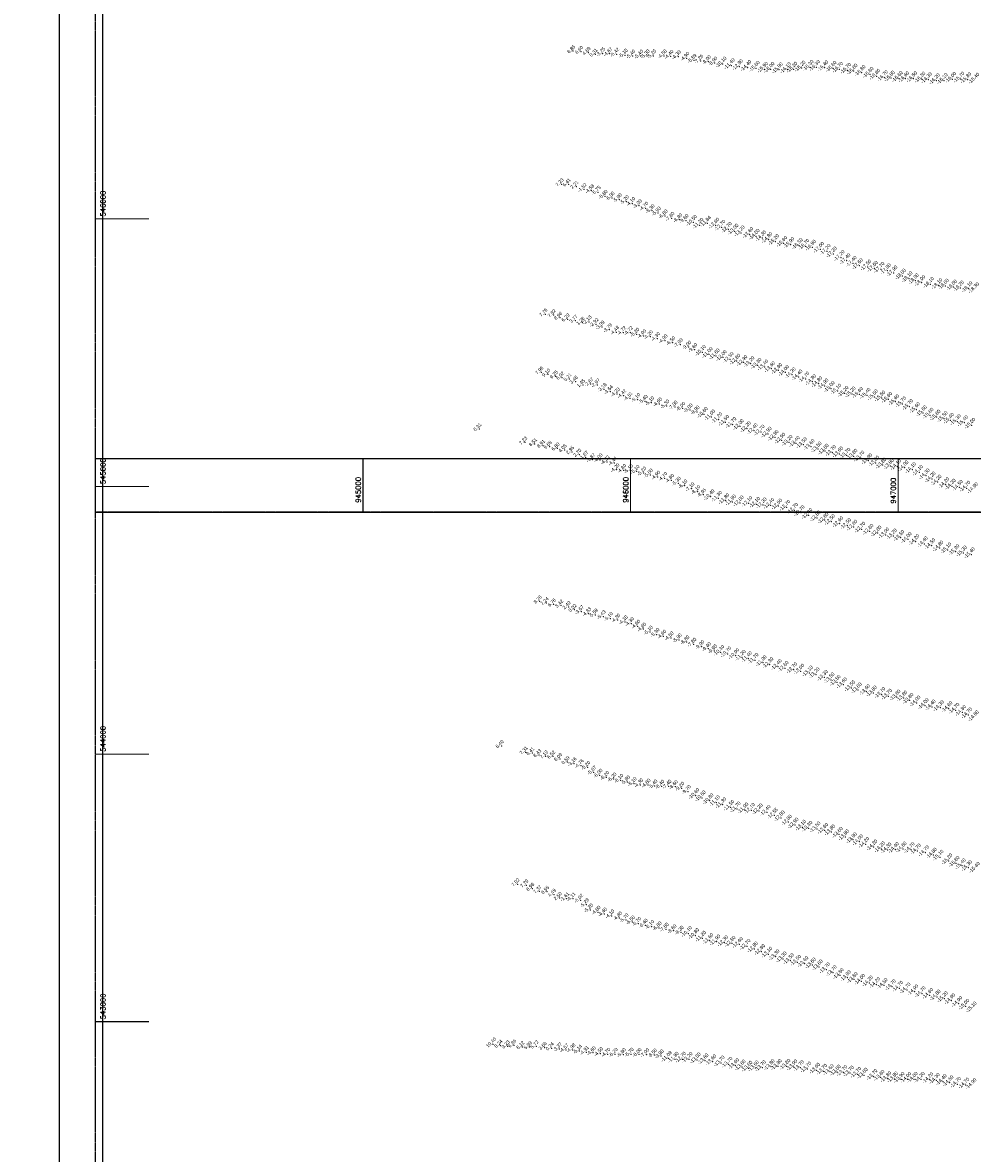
# Model space of a CAD drawing. Header units: feet. Extents: x 923032 to 950902, y 470215 to 606658.
# Tile 28 of 66: x 943727 to 947278, y 542508 to 546733. Entities that reach past the tile are written whole.
import ezdxf
from ezdxf.enums import TextEntityAlignment as Align

# ---------------------------------------------------------------- set-up
doc = ezdxf.new("R2010")
doc.units = ezdxf.units.FT
doc.header["$MEASUREMENT"] = 0
doc.header["$XCLIPFRAME"] = 0
doc.header["$PDSIZE"] = 100
doc.linetypes.add('DASHED', pattern=[0.75, 0.5, -0.25])
doc.linetypes.add('DASHED2', pattern=[0.375, 0.25, -0.125])
doc.layers.add('ALIGNSPACE-24x36', color=1, linetype='DASHED2', plot=False)
for name, color, linetype in [('ELEV8', 7, 'Continuous'), ('GRID-LABELS-X', 7, 'Continuous'), ('GRID-LABELS-Y', 7, 'Continuous'), ('GRID-TICKS-X', 7, 'Continuous'), ('GRID-TICKS-Y', 7, 'Continuous'), ('MATCHLINE', 7, 'DASHED'), ('POINTS8', 7, 'Continuous')]:
    doc.layers.add(name, color=color, linetype=linetype)
doc.layers.add('MrSID', color=251, linetype='Continuous', transparency=0.2)
doc.styles.add('MM-STANDARD', font='txt', dxfattribs={"height": 1})
doc.styles.get("Standard").update_dxf_attribs({"font": 'simplex.shx'})
picture_1 = doc.add_image_def('image3.sid', size_in_pixel=(6317, 6971))
picture_2 = doc.add_image_def('image5.sid', size_in_pixel=(6313, 6968))

msp = doc.modelspace()

# ---------------------------------------------------------------- linework, layer by layer
at = {"layer": 'ALIGNSPACE-24x36'}
for points in [[(944000, 549160.2), (950900.2, 549160.2), (950900.2, 544904.4), (944000, 544904.4)], [(944000, 545104.4), (950900.2, 545104.4), (950900.2, 540848.6), (944000, 540848.6)]]:
    msp.add_lwpolyline(points, close=True, dxfattribs=at)
at = {"layer": 'GRID-TICKS-X', "const_width": 4, "flags": 128}
for points in [[(945000, 545104.4), (945000, 544904.4)], [(946000, 545104.4), (946000, 544904.4)], [(947000, 545104.4), (947000, 544904.4)]]:
    msp.add_lwpolyline(points, dxfattribs=at)
at = {"layer": 'GRID-TICKS-Y', "const_width": 4, "flags": 128}
for points in [[(944000, 546000), (944200, 546000)], [(944000, 545000), (944200, 545000)], [(944000, 544000), (944200, 544000)], [(944000, 543000), (944200, 543000)]]:
    msp.add_lwpolyline(points, dxfattribs=at)
at = {"layer": 'MATCHLINE'}
for p, q in [((944000, 545104.4), (950000, 545104.4)), ((944000, 544904.4), (950000, 544904.4))]:
    msp.add_line(p, q, dxfattribs=at)
at = {"layer": 'POINTS8', "color": 250, "linetype": 'Continuous', "lineweight": 0, "transparency": 33554687}
for p in [(945785.4, 546626.8, 6.8), (945814.8, 546624.4, 6.6), (945842.8, 546620.4, 4.7), (945868.6, 546614.3, 0.3), (945895.4, 546616.6, -3.2), (945922.2, 546616.7, -4.7), (945947.7, 546615.1, -5.4), (945979.6, 546611.5, -5.1), (946007.6, 546608.3, -5.4), (946037.3, 546608.1, -5.4), (946061.5, 546608.7, -5.3), (946085.5, 546608.8, -5.2), (946125.4, 546608.8, -4.5), (946150.1, 546606.9, -4.4), (946178.1, 546605.7, -4.3), (946209.8, 546599.5, -4.9), (946236.7, 546592.2, -5.6), (946261.9, 546589.6, -7.3), (946290.7, 546587.1, -8), (946314.5, 546582, -8.9), (946345, 546578.3, -10.1), (946376.2, 546572.4, -11.4), (946406.6, 546568.7, -12.9), (946438, 546565.3, -14.4), (946469.2, 546562.4, -15.6), (946640.1, 546563.2, -16.2), (946670.6, 546565.9, -16.3), (946694.6, 546565.7, -16.3), (946725.2, 546564.3, -16.4), (946756.3, 546562, -16.6), (946500.1, 546558.9, -15.9), (946524.4, 546558.2, -16), (946555.2, 546557.1, -15.9), (946585.8, 546557.2, -16.1), (946610, 546559.2, -16.2), (946780.4, 546559, -16.7), (946810.6, 546555.3, -16.7), (946834.6, 546552.2, -16.8), (946864.6, 546546.8, -16.8), (946894.9, 546539.8, -16.8), (946919.6, 546532.9, -16.8), (946948.8, 546527.4, -16.7), (946974.1, 546525.9, -16.8), (947003.8, 546524.4, -16.6), (947027.8, 546523.3, -16.6), (947057.7, 546523.4, -16.5), (947088.5, 546522.2, -16.3), (947112.7, 546520.2, -16.3), (947203.2, 546521.5, -16), (947234.1, 546522.2, -15.7), (947259.7, 546520.1, -15.8), (947142.6, 546516, -16.2), (947172, 546516.9, -16.1), (945742.2, 546129.5, 7.2), (945768.9, 546129, 6.4), (945797.7, 546120.4, 2.2), (945826.1, 546109.9, -1.5), (945853.8, 546104.8, -4.6), (945878.4, 546098.9, -5.8), (945904.1, 546084.2, -5.8), (945930.4, 546077.6, -6), (945957.9, 546071.2, -5.9), (945984.1, 546064, -5.2), (946007.3, 546057.2, -4.1), (946032.2, 546049.1, -3.9), (946056, 546039.6, -4.7), (946079.9, 546030.6, -5.3), (946103.2, 546021.6, -5.9), (946128.4, 546011, -6.8), (946154.1, 546001.8, -7.8), (946182.8, 545996.8, -8.8), (946206.8, 545993.7, -9.6), (946234.6, 545986.9, -10.5), (946258.7, 545975.8, -11.2), (946287, 545983.1, -11.8), (946317.9, 545976.2, -12.6), (946340.8, 545968.2, -12.7), (946365.1, 545960.3, -12.7), (946389.8, 545953.9, -13), (946413.5, 545947.2, -13.2), (946445.2, 545941.3, -13.6), (946469, 545934.9, -14), (946493.1, 545928.7, -14.3), (946516.4, 545922.3, -14.8), (946541.3, 545915.1, -15.2), (946571.8, 545908.2, -15.6), (946598.7, 545903.6, -15.9), (946630, 545900.1, -16.5), (946654.6, 545897.2, -16.7), (946679.4, 545894.1, -16.9), (946709.9, 545886.1, -17), (946734.2, 545878.1, -17.2), (946757.7, 545868.4, -17.2), (946786.5, 545855.5, -17.2), (946808.3, 545843.6, -17.4), (946831.8, 545833.6, -17.4), (946854.8, 545824.9, -17.6), (946886.3, 545820, -17.5), (946911, 545815.1, -17.6), (946935.7, 545810.9, -17.7), (946959.7, 545805.8, -17.8), (946984.1, 545798.1, -17.9), (947015.4, 545786.1, -18), (947040.4, 545776, -18.1), (947064, 545768.4, -18), (947088.1, 545761.7, -18), (947120.5, 545755.2, -18.1), (947151.7, 545750.4, -18.1), (947176.5, 545748.6, -18), (947206.7, 545745, -18), (947232.8, 545741.4, -18.2), (947264.3, 545739, -18.1), (945681.1, 545643.4, 7.8), (945712.7, 545640.2, 7.8), (945736.6, 545630.6, 9), (945764.4, 545624.4, 6.3), (945793.9, 545619.3, 3.8), (945820.3, 545611.7, 1.3), (945844.5, 545614.6, -2.1), (945870.4, 545605.5, -2.9), (945892.9, 545595.8, -3.1), (945920.9, 545585.3, -3.8), (945947.4, 545576.1, -4.5), (945973.4, 545574.9, -4.7), (945998.8, 545574.8, -4.7), (946022.8, 545568.7, -5.3), (946048.6, 545562.8, -4.9), (946073.4, 545559.8, -4.2), (946100.3, 545552.8, -4.3), (946128.4, 545544.4, -4.9), (946157.1, 545537.1, -6.5), (946185.6, 545529.5, -7.9), (946217.1, 545520.6, -9), (946239.4, 545511.4, -9.6), (946267.8, 545500.9, -10.1), (946293.4, 545493.1, -11), (946319.5, 545487.8, -11.6), (946345.8, 545482.1, -12), (946371.7, 545474.6, -12.5), (946396.8, 545468.2, -12.8), (946423.2, 545463.3, -12.9), (945666.2, 545426.8, 8), (946449.4, 545458.9, -13.2), (946475.8, 545452.6, -13.3), (946500.9, 545446.6, -13.4), (946526.5, 545439.8, -13.6), (946552.9, 545433.3, -13.9), (946578.6, 545425.8, -14), (945691.5, 545418.4, 9.1), (945720.7, 545411.1, 9.2), (945744.3, 545406.9, 6), (945771.8, 545401.6, 5.2), (945794.7, 545391.5, 3.5), (945821.8, 545379.1, 1.4), (945851.2, 545382.8, -2.7), (945875.7, 545379.7, -3), (946603.7, 545417.5, -14.2), (946629, 545409.2, -14.4), (946654.7, 545401.3, -14.7), (946679.8, 545391.4, -14.8), (946702.7, 545384, -14.8), (945900.5, 545362.5, -3.2), (945924.1, 545354, -3.6), (945950, 545345.2, -4.2), (945974, 545339.7, -4.4), (946726.2, 545375.8, -14.9), (946749.4, 545366, -15), (946774, 545356.2, -15.1), (946801, 545347.7, -15.2), (946827.9, 545345.6, -15.2), (946855.3, 545343.8, -15.6), (946883.4, 545340.8, -15.4), (946911, 545334.8, -15.5), (945997.6, 545329.8, -4.5), (946026.1, 545324.7, -5.1), (946054.2, 545318.2, -5.4), (946078, 545312.5, -5.1), (946107.5, 545308.2, -4.6), (946135, 545301.1, -5.3), (946165.9, 545296.5, -7), (946194.3, 545292, -8), (946938.4, 545330.6, -15.5), (946964.2, 545325.3, -15.6), (946990.3, 545316.7, -15.6), (947016.5, 545308.4, -15.7), (947042.3, 545298.5, -15.7), (946222, 545286.1, -9), (946248.1, 545278.2, -9.9), (946275.1, 545269.1, -10.6), (946302.4, 545259.8, -11), (947068.4, 545287, -15.6), (947093.8, 545275, -15.6), (947118.9, 545266.2, -15.6), (947144.9, 545259.1, -15.6), (947171.8, 545253.3, -15.5), (945435, 545215.1, 6.3), (946329.1, 545249.1, -11.2), (946354.8, 545239.3, -11.5), (946382.1, 545231.4, -11.7), (946409.6, 545224.1, -12), (946435.8, 545215.8, -12.2), (946461.6, 545208.3, -12.4), (947195.4, 545247.1, -15.4), (947221.1, 545242.3, -15.3), (947247.9, 545238, -15.4), (947275.3, 545228.6, -15), (946487.5, 545202.9, -12.7), (946513.9, 545195.5, -12.9), (946539.7, 545183.8, -12.9), (946565, 545172.9, -12.9), (945606, 545164.4, 7.2), (945642.2, 545158.3, 8.5), (945672.4, 545152.7, 8.9), (945697.7, 545148.2, 9.6), (945726.9, 545142.2, 6.8), (945753.3, 545136, 4), (945781, 545129.1, 2.9), (946591.8, 545164.9, -13.2), (946618.8, 545160.8, -13.4), (946645.6, 545156, -13.5), (946674.1, 545149.1, -13.6), (946700.5, 545140.2, -13.5), (946727.2, 545131.9, -13.6), (946754.5, 545126.5, -13.7), (945808.3, 545118.9, 2.7), (945832.2, 545108.9, -1.7), (945857.8, 545100, -3.9), (945885.4, 545099.4, -4), (945911.9, 545091.4, -4.3), (945939.8, 545087.3, -4.4), (946780.6, 545121.6, -13.6), (946808.2, 545116.4, -13.7), (946834.6, 545113, -13.8), (946860.5, 545105.9, -13.7), (946889.4, 545096.2, -13.9), (946916, 545087.2, -13.8), (945948.4, 545062.4, -4.2), (945974, 545059.7, -4.8), (945998.9, 545058.9, -5.1), (946023.4, 545056.2, -5.1), (946048.5, 545049.9, -5.2), (946073.5, 545042.3, -5), (946942.7, 545079.6, -13.8), (946970.6, 545075.9, -13.8), (946997.3, 545074.2, -14.1), (947025.3, 545069.6, -14), (947053.2, 545062.8, -14.1), (947079.3, 545053, -14.1), (947104.4, 545039.8, -14.3), (946101, 545034.7, -4.9), (946127.3, 545029.8, -4.7), (946152.6, 545022.6, -4.8), (946178.2, 545012.2, -5.3), (946202.5, 545002.3, -6.1), (947126.8, 545027.9, -14.2), (947148.7, 545016, -14.2), (947177.5, 545006.2, -14.2), (947202, 545000.9, -14.3), (947229, 544996.4, -14.5), (946228.9, 544991.3, -7.1), (946250.4, 544980.6, -8.1), (946272.7, 544969.6, -9), (946300, 544961.5, -10.4), (946328.4, 544955.5, -11.3), (947256.5, 544993.5, -14.7), (946355.2, 544947.1, -11.8), (946380.3, 544942.2, -11.9), (946409.8, 544938.4, -12), (946441.4, 544936.4, -12.1), (946470.4, 544933.5, -12.1), (946495.7, 544930.9, -12.3), (946523.5, 544929.7, -12.4), (946552.9, 544926.8, -12.5), (946583.2, 544922.2, -12.7), (946612.6, 544911.1, -12.7), (946636.8, 544902.2, -12.7), (946666.2, 544891.6, -12.8), (946696.9, 544882.2, -12.8), (946726.1, 544874.5, -12.6), (946750.6, 544868.5, -12.5), (946781.2, 544860.6, -12.6), (946810.7, 544853.7, -12.5), (946834.1, 544848, -12.6), (946864, 544840.2, -12.7), (946894.5, 544832.5, -12.8), (946924.3, 544826, -12.8), (946953.2, 544818.9, -13), (946982.3, 544814.6, -13.2), (947009.9, 544809.2, -13.5), (947037.3, 544801.9, -14), (947065.9, 544793.7, -14.2), (947097.8, 544785.4, -14.4), (947125.4, 544778.5, -14.5), (947155.4, 544770.3, -14.8), (947185.6, 544762.7, -15.1), (947215.6, 544756.3, -15.2), (947243.6, 544751.4, -15.3), (947273.5, 544744.7, -15.4), (945660.4, 544570.4, 8.3), (945685.8, 544564.4, 7.2), (945713, 544559.2, 6.8), (945740.2, 544555.2, 3.4), (945768.1, 544549.6, 2.5), (945790.5, 544539, 0), (945815.6, 544531.7, -3.7), (945843, 544524.1, -4.8), (945868.1, 544519.3, -5.6), (945897.7, 544513.6, -5.4), (945924.1, 544506.5, -5.1), (945951.6, 544500.6, -4.3), (945979.6, 544494, -4.1), (946002.8, 544487.7, -4.3), (946026.1, 544477.7, -4.6), (946048.1, 544466.9, -4.8), (946073.3, 544455.6, -5.1), (946098.2, 544446.7, -5.3), (946123.1, 544440.3, -4.6), (946150.8, 544434, -4.5), (946181.3, 544426.8, -5.9), (946210, 544419.3, -6.8), (946236.1, 544410.3, -7.8), (946265.7, 544401.1, -9), (946290.7, 544393.8, -9.4), (946313.2, 544385.4, -9.9), (946336.9, 544379.8, -10.3), (946362.7, 544374.3, -10.7), (946392.6, 544368, -10.9), (946416.9, 544361.4, -11.2), (946440.4, 544356.3, -11.4), (946464.8, 544349.7, -11.7), (946494.8, 544341.6, -11.9), (946520.4, 544334.4, -12.3), (946551.8, 544327.1, -12.4), (946577.2, 544320, -12.6), (946609.3, 544315, -12.7), (946635.6, 544309.7, -13), (946668, 544302.9, -13.1), (946693, 544296.2, -13.2), (946724.1, 544286.7, -13.3), (946748.8, 544277.3, -13.5), (946771.4, 544268.3, -13.5), (946795.4, 544258.8, -13.6), (946825.8, 544247.4, -13.5), (946850.6, 544239.6, -13.6), (946881.6, 544233, -13.6), (946907, 544228.2, -13.8), (946938.7, 544222.4, -13.7), (946963.9, 544216.3, -13.7), (946995.2, 544213.1, -13.6), (947021, 544209.3, -13.8), (947044, 544200.7, -13.8), (947070, 544190.8, -14), (947100.7, 544181.2, -14), (947127, 544175.9, -14.4), (947157.6, 544173.4, -14.3), (947189.6, 544169.8, -14.6), (947215.8, 544163.6, -14.7), (947240.5, 544155.6, -14.8), (947262.8, 544146.2, -14.7), (945517.9, 544030.3, 6.4), (945607.9, 544006.8, 7.3), (945632.6, 544003.5, 8.4), (945658.4, 543996.4, 8.4), (945683.3, 543991.5, 7.2), (945710.7, 543990.9, 6.5), (945736.2, 543982, 6.1), (945764.1, 543970.2, 0.6), (945788.1, 543964.2, -3.2), (945814.7, 543957.2, -4.8), (945839.3, 543950.3, -5.2), (945862.3, 543932.1, -5.7), (945885.1, 543920.8, -6), (945909.7, 543912.5, -6.2), (945937.3, 543906.5, -6.2), (945962.9, 543901.9, -6.1), (945988.1, 543895.5, -5.8), (946012.7, 543889.4, -5.1), (946036.9, 543884.8, -4.3), (946064.7, 543883.9, -4.8), (946090.4, 543880.5, -5.4), (946116.1, 543879.6, -6.4), (946142.9, 543879.9, -7.4), (946167, 543878.3, -8.6), (946190.8, 543872.2, -9.2), (946215.4, 543859.8, -9.7), (946243.5, 543845.1, -10.6), (946267.3, 543836.4, -10.6), (946296.4, 543825.9, -10.8), (946320.4, 543818, -11.1), (946343.8, 543810.8, -11.3), (946374.2, 543801, -11.5), (946397.9, 543794.8, -11.7), (946426.9, 543791.2, -11.9), (946451.4, 543789.5, -12.1), (946480.5, 543787.5, -12.2), (946510, 543781.8, -12.4), (946537.5, 543770.9, -12.6), (946562.7, 543761.1, -12.8), (946589.6, 543745.6, -12.8), (946614.3, 543734.5, -12.9), (946642.3, 543726.8, -13.1), (946666.1, 543722.5, -13.3), (946696.4, 543720.2, -13.5), (946725.3, 543714.9, -13.6), (946750.8, 543709.1, -13.8), (946779.7, 543700, -13.6), (946802.8, 543690.5, -13.8), (946832.2, 543679.9, -13.9), (946855.4, 543672.2, -14), (946878.7, 543662.6, -14.2), (946909, 543653, -14.2), (946937.4, 543645.7, -14.2), (947018.1, 543645.4, -14.6), (946961.6, 543641.8, -14.3), (946989.6, 543643.2, -14.4), (947048.1, 543643.1, -14.7), (947071.9, 543637.5, -14.7), (947102, 543631.1, -14.7), (947131.5, 543622.2, -14.8), (947156.2, 543614.6, -15.1), (947189.2, 543600.9, -15.2), (947216, 543591.6, -15.6), (947239.3, 543582.7, -15.4), (947262.6, 543575.6, -15.3), (945577.5, 543513.6, 7), (945610.2, 543509.6, 7.7), (945632.3, 543496.8, 9), (945659, 543487.6, 7.4), (945687.9, 543485.4, 6.5), (945713.5, 543474.7, 4.5), (945735.4, 543462.1, 2.5), (945760.9, 543459.8, -1.6), (945785, 543459.2, -4.1), (945813.2, 543453.9, -5), (945834.8, 543437, -5.3), (945849.7, 543417.4, -5.2), (945877.8, 543408.9, -4.8), (945901.8, 543402.3, -4.4), (945929.3, 543395.1, -4.1), (945958.4, 543387.4, -4.8), (945982.5, 543380.3, -5.7), (946006.2, 543372.3, -6.5), (946029.6, 543366.5, -6.7), (946054.8, 543360.5, -6.4), (946078.5, 543355.6, -6.1), (946106.2, 543350.4, -6.8), (946132.8, 543345.6, -7.6), (946161.7, 543339.6, -8.6), (946188.9, 543334.2, -9.3), (946215.8, 543329.4, -10.1), (946242.5, 543321.8, -10.8), (946268.6, 543311.9, -11.2), (946295.8, 543302.7, -11.6), (946322.1, 543298.4, -11.9), (946350.9, 543294.9, -12.3), (946378.7, 543292.5, -12.5), (946406.6, 543288.5, -12.6), (946434.8, 543281.3, -12.7), (946462.6, 543271.6, -12.8), (946489.2, 543262.2, -12.9), (946515.7, 543252.2, -13.1), (946542.9, 543242.7, -13.3), (946569.9, 543234.8, -13.3), (946597.1, 543227.8, -13.5), (946623.8, 543221.9, -13.5), (946651.2, 543217.1, -13.6), (946679.1, 543211.6, -13.6), (946704.9, 543204.5, -13.6), (946731.7, 543193.7, -13.7), (946757, 543183, -13.7), (946783.2, 543172.8, -13.8), (946810.2, 543164.2, -13.9), (946835.5, 543157.6, -13.8), (946862.9, 543150.9, -14), (946892.5, 543144.4, -14.2), (946919.3, 543138.6, -14.2), (946947.2, 543135.2, -14.5), (946977.8, 543130.5, -14.7), (947005.3, 543125, -14.7), (947032.9, 543118.5, -14.7), (947062, 543111.7, -14.9), (947089.1, 543104.9, -14.7), (947117.6, 543098.5, -14.6), (947145.3, 543092.2, -14.8), (947172.5, 543085.5, -15.2), (947199.7, 543078.3, -14.9), (947226.4, 543067.8, -14.9), (947252.6, 543057.6, -15), (945486.1, 542915.2, 10.4), (945513.2, 542910.3, 8.2), (945540.4, 542907.9, 9.2), (945564.8, 542911.7, 6.9), (945595.4, 542905.7, 6.1), (945623.4, 542905.1, 6), (945648.1, 542907.7, 5.7), (945679, 542902.4, 3.7), (945705.4, 542900.5, 0.2), (945733.8, 542897.7, -3.4), (945758.3, 542894.5, -4.6), (945784.1, 542894.2, -5), (945808.8, 542889.9, -5.1), (945834.2, 542885.3, -4.9), (945860, 542883.8, -4.6), (945887, 542880.6, -4.5), (945914.2, 542877.9, -4.7), (945942.4, 542877.9, -5.2), (945972.5, 542877, -5.8), (946001.8, 542878.4, -5.7), (946031.1, 542877.9, -6), (946059.8, 542876.2, -7), (946088.7, 542875.2, -8.5), (946114, 542872.1, -9.9), (946141, 542862.8, -11.1), (946166.7, 542859.7, -11.9), (946193.4, 542859.7, -12.7), (946218.2, 542858.7, -13.2), (946248.5, 542857.1, -13.5), (946277.8, 542853.7, -13.6), (946306.7, 542850, -13.6), (946337.9, 542845.5, -13.7), (946367.4, 542840.9, -13.7), (946392, 542835.7, -13.6), (946416.6, 542830.6, -13.6), (946442, 542826.1, -13.6), (946466, 542827.2, -13.6), (946492.1, 542827.7, -13.7), (946525, 542832, -13.8), (946551.7, 542832.5, -13.9), (946584, 542833.4, -13.8), (946609.8, 542831.2, -13.9), (946634.5, 542827.8, -13.7), (946661.5, 542823.2, -13.7), (946694.8, 542818.6, -13.6), (946721.1, 542814.8, -13.7), (946746.2, 542813.4, -13.6), (946772.1, 542811.4, -13.6), (946796.7, 542809.6, -13.7), (946821, 542807.7, -13.7), (946848.8, 542803.1, -13.7), (946873, 542800, -13.6), (946909.2, 542795.1, -13.7), (946935.6, 542792.1, -13.8), (946960.7, 542787.2, -13.8), (946985.9, 542785.9, -13.8), (947010.5, 542784.5, -13.9), (947035.8, 542784.1, -14), (947060.2, 542784.8, -14), (947086.1, 542784.5, -14.2), (947117.9, 542782.8, -14.2), (947142.6, 542780.4, -14.3), (947168.1, 542776.1, -14.4), (947193.5, 542771.9, -14.5), (947221.4, 542766.2, -14.7), (947252.3, 542763.1, -14.7)]:
    msp.add_point(p, dxfattribs=at)

# ---------------------------------------------------------------- texts
at = {"layer": 'ELEV8', "color": 18, "true_color": 0x000000, "transparency": 33554687, "style": 'MM-STANDARD'}
for s, p in [('6.85', (945785.4, 546626.8, 6.8)), ('6.60', (945814.8, 546624.4, 6.6)), ('4.69', (945842.8, 546620.4, 4.7)), ('0.31', (945868.6, 546614.3, 0.3)), ('-3.25', (945895.4, 546616.6, -3.2)), ('-4.67', (945922.2, 546616.7, -4.7)), ('-5.42', (945947.7, 546615.1, -5.4)), ('-5.10', (945979.6, 546611.5, -5.1)), ('-5.40', (946007.6, 546608.3, -5.4)), ('-5.40', (946037.3, 546608.1, -5.4)), ('-5.30', (946061.5, 546608.7, -5.3)), ('-5.20', (946085.5, 546608.8, -5.2)), ('-4.50', (946125.4, 546608.8, -4.5)), ('-4.40', (946150.1, 546606.9, -4.4)), ('-4.30', (946178.1, 546605.7, -4.3)), ('-4.90', (946209.8, 546599.5, -4.9)), ('-5.59', (946236.7, 546592.2, -5.6)), ('-7.26', (946261.9, 546589.6, -7.3)), ('-8.00', (946290.7, 546587.1, -8)), ('-8.90', (946314.5, 546582, -8.9)), ('-10.10', (946345, 546578.3, -10.1)), ('-11.40', (946376.2, 546572.4, -11.4)), ('-12.90', (946406.6, 546568.7, -12.9)), ('-14.40', (946438, 546565.3, -14.4)), ('-15.60', (946469.2, 546562.4, -15.6)), ('-15.90', (946500.1, 546558.9, -15.9)), ('-16.00', (946524.4, 546558.2, -16)), ('-15.90', (946555.2, 546557.1, -15.9)), ('-16.10', (946585.8, 546557.2, -16.1)), ('-16.20', (946610, 546559.2, -16.2)), ('-16.20', (946640.1, 546563.2, -16.2)), ('-16.30', (946670.6, 546565.9, -16.3)), ('-16.30', (946694.6, 546565.7, -16.3)), ('-16.40', (946725.2, 546564.3, -16.4)), ('-16.60', (946756.3, 546562, -16.6)), ('-16.70', (946780.4, 546559, -16.7)), ('-16.70', (946810.6, 546555.3, -16.7)), ('-16.80', (946834.6, 546552.2, -16.8)), ('-16.80', (946864.6, 546546.8, -16.8)), ('-16.80', (946894.9, 546539.8, -16.8)), ('-16.80', (946919.6, 546532.9, -16.8)), ('-16.70', (946948.8, 546527.4, -16.7)), ('-16.80', (946974.1, 546525.9, -16.8)), ('-16.60', (947003.8, 546524.4, -16.6)), ('-16.60', (947027.8, 546523.3, -16.6)), ('-16.50', (947057.7, 546523.4, -16.5)), ('-16.30', (947088.5, 546522.2, -16.3)), ('-16.30', (947112.7, 546520.2, -16.3)), ('-16.20', (947142.6, 546516, -16.2)), ('-16.10', (947172, 546516.9, -16.1)), ('-16.00', (947203.2, 546521.5, -16)), ('-15.70', (947234.1, 546522.2, -15.7)), ('-15.80', (947259.7, 546520.1, -15.8)), ('-15.40', (947290.2, 546518, -15.4)), ('7.23', (945742.2, 546129.5, 7.2)), ('6.41', (945768.9, 546129, 6.4)), ('2.21', (945797.7, 546120.4, 2.2)), ('-1.52', (945826.1, 546109.9, -1.5)), ('-4.58', (945853.8, 546104.8, -4.6)), ('-5.75', (945878.4, 546098.9, -5.8)), ('-5.80', (945904.1, 546084.2, -5.8)), ('-6.00', (945930.4, 546077.6, -6)), ('-5.90', (945957.9, 546071.2, -5.9)), ('-5.20', (945984.1, 546064, -5.2)), ('-4.10', (946007.3, 546057.2, -4.1)), ('-3.90', (946032.2, 546049.1, -3.9)), ('-4.70', (946056, 546039.6, -4.7)), ('-5.30', (946079.9, 546030.6, -5.3)), ('-5.90', (946103.2, 546021.6, -5.9)), ('-6.80', (946128.4, 546011, -6.8)), ('-7.80', (946154.1, 546001.8, -7.8)), ('-8.80', (946182.8, 545996.8, -8.8)), ('-9.60', (946206.8, 545993.7, -9.6)), ('-10.50', (946234.6, 545986.9, -10.5)), ('-11.84', (946287, 545983.1, -11.8)), ('-11.20', (946258.7, 545975.8, -11.2)), ('-12.60', (946317.9, 545976.2, -12.6)), ('-12.70', (946340.8, 545968.2, -12.7)), ('-12.70', (946365.1, 545960.3, -12.7)), ('-13.00', (946389.8, 545953.9, -13)), ('-13.20', (946413.5, 545947.2, -13.2)), ('-13.60', (946445.2, 545941.3, -13.6)), ('-14.00', (946469, 545934.9, -14)), ('-14.30', (946493.1, 545928.7, -14.3)), ('-14.80', (946516.4, 545922.3, -14.8)), ('-15.20', (946541.3, 545915.1, -15.2)), ('-15.60', (946571.8, 545908.2, -15.6)), ('-15.90', (946598.7, 545903.6, -15.9)), ('-16.50', (946630, 545900.1, -16.5)), ('-16.70', (946654.6, 545897.2, -16.7)), ('-16.90', (946679.4, 545894.1, -16.9)), ('-17.00', (946709.9, 545886.1, -17)), ('-17.20', (946734.2, 545878.1, -17.2)), ('-17.20', (946757.7, 545868.4, -17.2)), ('-17.20', (946786.5, 545855.5, -17.2)), ('-17.40', (946808.3, 545843.6, -17.4)), ('-17.40', (946831.8, 545833.6, -17.4)), ('-17.60', (946854.8, 545824.9, -17.6)), ('-17.50', (946886.3, 545820, -17.5)), ('-17.60', (946911, 545815.1, -17.6)), ('-17.70', (946935.7, 545810.9, -17.7)), ('-17.80', (946959.7, 545805.8, -17.8)), ('-17.90', (946984.1, 545798.1, -17.9)), ('-18.00', (947015.4, 545786.1, -18)), ('-18.10', (947040.4, 545776, -18.1)), ('-18.00', (947064, 545768.4, -18)), ('-18.00', (947088.1, 545761.7, -18)), ('-18.10', (947120.5, 545755.2, -18.1)), ('-18.10', (947151.7, 545750.4, -18.1)), ('-18.00', (947176.5, 545748.6, -18)), ('-18.00', (947206.7, 545745, -18)), ('-18.20', (947232.8, 545741.4, -18.2)), ('-18.10', (947264.3, 545739, -18.1)), ('-18.30', (947289.2, 545735.2, -18.3)), ('7.76', (945681.1, 545643.4, 7.8)), ('7.82', (945712.7, 545640.2, 7.8)), ('8.96', (945736.6, 545630.6, 9)), ('6.29', (945764.4, 545624.4, 6.3)), ('3.77', (945793.9, 545619.3, 3.8)), ('1.26', (945820.3, 545611.7, 1.3)), ('-2.13', (945844.5, 545614.6, -2.1)), ('-2.92', (945870.4, 545605.5, -2.9)), ('-3.09', (945892.9, 545595.8, -3.1)), ('-3.79', (945920.9, 545585.3, -3.8)), ('-4.48', (945947.4, 545576.1, -4.5)), ('-4.72', (945973.4, 545574.9, -4.7)), ('-4.72', (945998.8, 545574.8, -4.7)), ('-5.30', (946022.8, 545568.7, -5.3)), ('-4.90', (946048.6, 545562.8, -4.9)), ('-4.20', (946073.4, 545559.8, -4.2)), ('-4.30', (946100.3, 545552.8, -4.3)), ('-4.90', (946128.4, 545544.4, -4.9)), ('-6.50', (946157.1, 545537.1, -6.5)), ('-7.90', (946185.6, 545529.5, -7.9)), ('-9.00', (946217.1, 545520.6, -9)), ('-9.60', (946239.4, 545511.4, -9.6)), ('-10.10', (946267.8, 545500.9, -10.1)), ('-11.00', (946293.4, 545493.1, -11)), ('-11.60', (946319.5, 545487.8, -11.6)), ('-12.00', (946345.8, 545482.1, -12)), ('-12.50', (946371.7, 545474.6, -12.5)), ('-12.80', (946396.8, 545468.2, -12.8)), ('-12.90', (946423.2, 545463.3, -12.9)), ('-13.20', (946449.4, 545458.9, -13.2)), ('-13.30', (946475.8, 545452.6, -13.3)), ('-13.40', (946500.9, 545446.6, -13.4)), ('-13.60', (946526.5, 545439.8, -13.6)), ('-13.90', (946552.9, 545433.3, -13.9)), ('7.96', (945666.2, 545426.8, 8)), ('9.10', (945691.5, 545418.4, 9.1)), ('9.25', (945720.7, 545411.1, 9.2)), ('6.02', (945744.3, 545406.9, 6)), ('5.21', (945771.8, 545401.6, 5.2)), ('-14.00', (946578.6, 545425.8, -14)), ('-14.20', (946603.7, 545417.5, -14.2)), ('-14.40', (946629, 545409.2, -14.4)), ('-14.70', (946654.7, 545401.3, -14.7)), ('-14.80', (946679.8, 545391.4, -14.8)), ('3.46', (945794.7, 545391.5, 3.5)), ('1.45', (945821.8, 545379.1, 1.4)), ('-2.67', (945851.2, 545382.8, -2.7)), ('-2.97', (945875.7, 545379.7, -3)), ('-3.18', (945900.5, 545362.5, -3.2)), ('-3.64', (945924.1, 545354, -3.6)), ('-14.80', (946702.7, 545384, -14.8)), ('-14.90', (946726.2, 545375.8, -14.9)), ('-15.00', (946749.4, 545366, -15)), ('-15.10', (946774, 545356.2, -15.1)), ('-4.20', (945950, 545345.2, -4.2)), ('-4.42', (945974, 545339.7, -4.4)), ('-4.51', (945997.6, 545329.8, -4.5)), ('-5.10', (946026.1, 545324.7, -5.1)), ('-5.40', (946054.2, 545318.2, -5.4)), ('-5.10', (946078, 545312.5, -5.1)), ('-15.20', (946801, 545347.7, -15.2)), ('-15.20', (946827.9, 545345.6, -15.2)), ('-15.60', (946855.3, 545343.8, -15.6)), ('-15.40', (946883.4, 545340.8, -15.4)), ('-15.50', (946911, 545334.8, -15.5)), ('-15.50', (946938.4, 545330.6, -15.5)), ('-15.60', (946964.2, 545325.3, -15.6)), ('-15.60', (946990.3, 545316.7, -15.6)), ('-15.70', (947016.5, 545308.4, -15.7)), ('-4.60', (946107.5, 545308.2, -4.6)), ('-5.30', (946135, 545301.1, -5.3)), ('-7.00', (946165.9, 545296.5, -7)), ('-8.00', (946194.3, 545292, -8)), ('-9.00', (946222, 545286.1, -9)), ('-9.90', (946248.1, 545278.2, -9.9)), ('-10.60', (946275.1, 545269.1, -10.6)), ('-15.70', (947042.3, 545298.5, -15.7)), ('-15.60', (947068.4, 545287, -15.6)), ('-15.60', (947093.8, 545275, -15.6)), ('-15.60', (947118.9, 545266.2, -15.6)), ('-11.00', (946302.4, 545259.8, -11)), ('-11.20', (946329.1, 545249.1, -11.2)), ('-11.50', (946354.8, 545239.3, -11.5)), ('-11.70', (946382.1, 545231.4, -11.7)), ('-12.00', (946409.6, 545224.1, -12)), ('-15.60', (947144.9, 545259.1, -15.6)), ('-15.50', (947171.8, 545253.3, -15.5)), ('-15.40', (947195.4, 545247.1, -15.4)), ('-15.30', (947221.1, 545242.3, -15.3)), ('-15.40', (947247.9, 545238, -15.4)), ('-15.00', (947275.3, 545228.6, -15)), ('6.31', (945435, 545215.1, 6.3)), ('-12.20', (946435.8, 545215.8, -12.2)), ('-12.40', (946461.6, 545208.3, -12.4)), ('-12.70', (946487.5, 545202.9, -12.7)), ('-12.90', (946513.9, 545195.5, -12.9)), ('-12.90', (946539.7, 545183.8, -12.9)), ('7.23', (945606, 545164.4, 7.2)), ('8.51', (945642.2, 545158.3, 8.5)), ('8.91', (945672.4, 545152.7, 8.9)), ('9.65', (945697.7, 545148.2, 9.6)), ('-12.90', (946565, 545172.9, -12.9)), ('-13.20', (946591.8, 545164.9, -13.2)), ('-13.40', (946618.8, 545160.8, -13.4)), ('-13.50', (946645.6, 545156, -13.5)), ('-13.60', (946674.1, 545149.1, -13.6)), ('-13.50', (946700.5, 545140.2, -13.5)), ('6.80', (945726.9, 545142.2, 6.8)), ('4.05', (945753.3, 545136, 4)), ('2.95', (945781, 545129.1, 2.9)), ('2.70', (945808.3, 545118.9, 2.7)), ('-1.67', (945832.2, 545108.9, -1.7)), ('-3.87', (945857.8, 545100, -3.9)), ('-4.00', (945885.4, 545099.4, -4)), ('-13.60', (946727.2, 545131.9, -13.6)), ('-13.70', (946754.5, 545126.5, -13.7)), ('-13.60', (946780.6, 545121.6, -13.6)), ('-13.70', (946808.2, 545116.4, -13.7)), ('-13.80', (946834.6, 545113, -13.8)), ('-13.70', (946860.5, 545105.9, -13.7)), ('-13.90', (946889.4, 545096.2, -13.9)), ('-4.32', (945911.9, 545091.4, -4.3)), ('-4.44', (945939.8, 545087.3, -4.4)), ('-4.20', (945948.4, 545062.4, -4.2)), ('-4.80', (945974, 545059.7, -4.8)), ('-5.10', (945998.9, 545058.9, -5.1)), ('-5.10', (946023.4, 545056.2, -5.1)), ('-13.80', (946916, 545087.2, -13.8)), ('-13.80', (946942.7, 545079.6, -13.8)), ('-13.80', (946970.6, 545075.9, -13.8)), ('-14.10', (946997.3, 545074.2, -14.1)), ('-14.00', (947025.3, 545069.6, -14)), ('-14.10', (947053.2, 545062.8, -14.1)), ('-14.10', (947079.3, 545053, -14.1)), ('-5.20', (946048.5, 545049.9, -5.2)), ('-5.00', (946073.5, 545042.3, -5)), ('-4.90', (946101, 545034.7, -4.9)), ('-4.70', (946127.3, 545029.8, -4.7)), ('-4.80', (946152.6, 545022.6, -4.8)), ('-14.30', (947104.4, 545039.8, -14.3)), ('-14.20', (947126.8, 545027.9, -14.2)), ('-14.20', (947148.7, 545016, -14.2)), ('-5.30', (946178.2, 545012.2, -5.3)), ('-6.10', (946202.5, 545002.3, -6.1)), ('-7.10', (946228.9, 544991.3, -7.1)), ('-8.10', (946250.4, 544980.6, -8.1)), ('-14.20', (947177.5, 545006.2, -14.2)), ('-14.30', (947202, 545000.9, -14.3)), ('-14.50', (947229, 544996.4, -14.5)), ('-14.70', (947256.5, 544993.5, -14.7)), ('-14.90', (947285.3, 544987.7, -14.9)), ('-8.95', (946272.7, 544969.6, -9)), ('-10.40', (946300, 544961.5, -10.4)), ('-11.30', (946328.4, 544955.5, -11.3)), ('-11.80', (946355.2, 544947.1, -11.8)), ('-11.90', (946380.3, 544942.2, -11.9)), ('-12.00', (946409.8, 544938.4, -12)), ('-12.10', (946441.4, 544936.4, -12.1)), ('-12.10', (946470.4, 544933.5, -12.1)), ('-12.30', (946495.7, 544930.9, -12.3)), ('-12.40', (946523.5, 544929.7, -12.4)), ('-12.50', (946552.9, 544926.8, -12.5)), ('-12.70', (946583.2, 544922.2, -12.7)), ('-12.70', (946612.6, 544911.1, -12.7)), ('-12.70', (946636.8, 544902.2, -12.7)), ('-12.80', (946666.2, 544891.6, -12.8)), ('-12.80', (946696.9, 544882.2, -12.8)), ('-12.60', (946726.1, 544874.5, -12.6)), ('-12.50', (946750.6, 544868.5, -12.5)), ('-12.60', (946781.2, 544860.6, -12.6)), ('-12.50', (946810.7, 544853.7, -12.5)), ('-12.60', (946834.1, 544848, -12.6)), ('-12.70', (946864, 544840.2, -12.7)), ('-12.80', (946894.5, 544832.5, -12.8)), ('-12.80', (946924.3, 544826, -12.8)), ('-13.00', (946953.2, 544818.9, -13)), ('-13.20', (946982.3, 544814.6, -13.2)), ('-13.50', (947009.9, 544809.2, -13.5)), ('-14.00', (947037.3, 544801.9, -14)), ('-14.20', (947065.9, 544793.7, -14.2)), ('-14.40', (947097.8, 544785.4, -14.4)), ('-14.50', (947125.4, 544778.5, -14.5)), ('-14.80', (947155.4, 544770.3, -14.8)), ('-15.10', (947185.6, 544762.7, -15.1)), ('-15.20', (947215.6, 544756.3, -15.2)), ('-15.30', (947243.6, 544751.4, -15.3)), ('-15.40', (947273.5, 544744.7, -15.4)), ('8.26', (945660.4, 544570.4, 8.3)), ('7.24', (945685.8, 544564.4, 7.2)), ('6.76', (945713, 544559.2, 6.8)), ('3.42', (945740.2, 544555.2, 3.4)), ('2.49', (945768.1, 544549.6, 2.5)), ('0.02', (945790.5, 544539, 0)), ('-3.67', (945815.6, 544531.7, -3.7)), ('-4.83', (945843, 544524.1, -4.8)), ('-5.59', (945868.1, 544519.3, -5.6)), ('-5.43', (945897.7, 544513.6, -5.4)), ('-5.10', (945924.1, 544506.5, -5.1)), ('-4.30', (945951.6, 544500.6, -4.3)), ('-4.10', (945979.6, 544494, -4.1)), ('-4.30', (946002.8, 544487.7, -4.3)), ('-4.60', (946026.1, 544477.7, -4.6)), ('-4.80', (946048.1, 544466.9, -4.8)), ('-5.10', (946073.3, 544455.6, -5.1)), ('-5.30', (946098.2, 544446.7, -5.3)), ('-4.60', (946123.1, 544440.3, -4.6)), ('-4.50', (946150.8, 544434, -4.5)), ('-5.90', (946181.3, 544426.8, -5.9)), ('-6.80', (946210, 544419.3, -6.8)), ('-7.80', (946236.1, 544410.3, -7.8)), ('-9.00', (946265.7, 544401.1, -9)), ('-9.40', (946290.7, 544393.8, -9.4)), ('-9.90', (946313.2, 544385.4, -9.9)), ('-10.30', (946336.9, 544379.8, -10.3)), ('-10.70', (946362.7, 544374.3, -10.7)), ('-10.90', (946392.6, 544368, -10.9)), ('-11.20', (946416.9, 544361.4, -11.2)), ('-11.40', (946440.4, 544356.3, -11.4)), ('-11.70', (946464.8, 544349.7, -11.7)), ('-11.90', (946494.8, 544341.6, -11.9)), ('-12.30', (946520.4, 544334.4, -12.3)), ('-12.40', (946551.8, 544327.1, -12.4)), ('-12.60', (946577.2, 544320, -12.6)), ('-12.70', (946609.3, 544315, -12.7)), ('-13.00', (946635.6, 544309.7, -13)), ('-13.10', (946668, 544302.9, -13.1)), ('-13.20', (946693, 544296.2, -13.2)), ('-13.30', (946724.1, 544286.7, -13.3)), ('-13.50', (946748.8, 544277.3, -13.5)), ('-13.50', (946771.4, 544268.3, -13.5)), ('-13.60', (946795.4, 544258.8, -13.6)), ('-13.50', (946825.8, 544247.4, -13.5)), ('-13.60', (946850.6, 544239.6, -13.6)), ('-13.60', (946881.6, 544233, -13.6)), ('-13.80', (946907, 544228.2, -13.8)), ('-13.70', (946938.7, 544222.4, -13.7)), ('-13.70', (946963.9, 544216.3, -13.7)), ('-13.60', (946995.2, 544213.1, -13.6)), ('-13.80', (947021, 544209.3, -13.8)), ('-13.80', (947044, 544200.7, -13.8)), ('-14.00', (947070, 544190.8, -14)), ('-14.00', (947100.7, 544181.2, -14)), ('-14.40', (947127, 544175.9, -14.4)), ('-14.30', (947157.6, 544173.4, -14.3)), ('-14.60', (947189.6, 544169.8, -14.6)), ('-14.70', (947215.8, 544163.6, -14.7)), ('-14.80', (947240.5, 544155.6, -14.8)), ('-14.70', (947262.8, 544146.2, -14.7)), ('-14.80', (947288.2, 544135.5, -14.8)), ('6.40', (945517.9, 544030.3, 6.4)), ('7.31', (945607.9, 544006.8, 7.3)), ('8.41', (945632.6, 544003.5, 8.4)), ('8.43', (945658.4, 543996.4, 8.4)), ('7.19', (945683.3, 543991.5, 7.2)), ('6.52', (945710.7, 543990.9, 6.5)), ('6.09', (945736.2, 543982, 6.1)), ('0.59', (945764.1, 543970.2, 0.6)), ('-3.16', (945788.1, 543964.2, -3.2)), ('-4.76', (945814.7, 543957.2, -4.8)), ('-5.20', (945839.3, 543950.3, -5.2)), ('-5.67', (945862.3, 543932.1, -5.7)), ('-6.00', (945885.1, 543920.8, -6)), ('-6.20', (945909.7, 543912.5, -6.2)), ('-6.20', (945937.3, 543906.5, -6.2)), ('-6.10', (945962.9, 543901.9, -6.1)), ('-5.80', (945988.1, 543895.5, -5.8)), ('-5.10', (946012.7, 543889.4, -5.1)), ('-4.30', (946036.9, 543884.8, -4.3)), ('-4.80', (946064.7, 543883.9, -4.8)), ('-5.40', (946090.4, 543880.5, -5.4)), ('-6.40', (946116.1, 543879.6, -6.4)), ('-7.40', (946142.9, 543879.9, -7.4)), ('-8.60', (946167, 543878.3, -8.6)), ('-9.20', (946190.8, 543872.2, -9.2)), ('-9.70', (946215.4, 543859.8, -9.7)), ('-10.60', (946243.5, 543845.1, -10.6)), ('-10.60', (946267.3, 543836.4, -10.6)), ('-10.80', (946296.4, 543825.9, -10.8)), ('-11.10', (946320.4, 543818, -11.1)), ('-11.30', (946343.8, 543810.8, -11.3)), ('-11.50', (946374.2, 543801, -11.5)), ('-11.70', (946397.9, 543794.8, -11.7)), ('-11.90', (946426.9, 543791.2, -11.9)), ('-12.10', (946451.4, 543789.5, -12.1)), ('-12.20', (946480.5, 543787.5, -12.2)), ('-12.40', (946510, 543781.8, -12.4)), ('-12.55', (946537.5, 543770.9, -12.6)), ('-12.80', (946562.7, 543761.1, -12.8)), ('-12.80', (946589.6, 543745.6, -12.8)), ('-12.90', (946614.3, 543734.5, -12.9)), ('-13.10', (946642.3, 543726.8, -13.1)), ('-13.30', (946666.1, 543722.5, -13.3)), ('-13.50', (946696.4, 543720.2, -13.5)), ('-13.60', (946725.3, 543714.9, -13.6)), ('-13.80', (946750.8, 543709.1, -13.8)), ('-13.60', (946779.7, 543700, -13.6)), ('-13.80', (946802.8, 543690.5, -13.8)), ('-13.90', (946832.2, 543679.9, -13.9)), ('-14.00', (946855.4, 543672.2, -14)), ('-14.20', (946878.7, 543662.6, -14.2)), ('-14.20', (946909, 543653, -14.2)), ('-14.20', (946937.4, 543645.7, -14.2)), ('-14.30', (946961.6, 543641.8, -14.3)), ('-14.40', (946989.6, 543643.2, -14.4)), ('-14.60', (947018.1, 543645.4, -14.6)), ('-14.70', (947048.1, 543643.1, -14.7)), ('-14.70', (947071.9, 543637.5, -14.7)), ('-14.70', (947102, 543631.1, -14.7)), ('-14.80', (947131.5, 543622.2, -14.8)), ('-15.10', (947156.2, 543614.6, -15.1)), ('-15.20', (947189.2, 543600.9, -15.2)), ('-15.60', (947216, 543591.6, -15.6)), ('-15.40', (947239.3, 543582.7, -15.4)), ('-15.30', (947262.6, 543575.6, -15.3)), ('-15.40', (947292.3, 543569.1, -15.4)), ('7.02', (945577.5, 543513.6, 7)), ('7.70', (945610.2, 543509.6, 7.7)), ('8.96', (945632.3, 543496.8, 9)), ('7.37', (945659, 543487.6, 7.4)), ('6.55', (945687.9, 543485.4, 6.5)), ('4.49', (945713.5, 543474.7, 4.5)), ('2.50', (945735.4, 543462.1, 2.5)), ('-1.61', (945760.9, 543459.8, -1.6)), ('-4.11', (945785, 543459.2, -4.1)), ('-5.02', (945813.2, 543453.9, -5)), ('-5.28', (945834.8, 543437, -5.3)), ('-5.20', (945849.7, 543417.4, -5.2)), ('-4.80', (945877.8, 543408.9, -4.8)), ('-4.40', (945901.8, 543402.3, -4.4)), ('-4.10', (945929.3, 543395.1, -4.1)), ('-4.80', (945958.4, 543387.4, -4.8)), ('-5.70', (945982.5, 543380.3, -5.7)), ('-6.50', (946006.2, 543372.3, -6.5)), ('-6.70', (946029.6, 543366.5, -6.7)), ('-6.40', (946054.8, 543360.5, -6.4)), ('-6.10', (946078.5, 543355.6, -6.1)), ('-6.80', (946106.2, 543350.4, -6.8)), ('-7.60', (946132.8, 543345.6, -7.6)), ('-8.60', (946161.7, 543339.6, -8.6)), ('-9.30', (946188.9, 543334.2, -9.3)), ('-10.10', (946215.8, 543329.4, -10.1)), ('-10.80', (946242.5, 543321.8, -10.8)), ('-11.20', (946268.6, 543311.9, -11.2)), ('-11.60', (946295.8, 543302.7, -11.6)), ('-11.90', (946322.1, 543298.4, -11.9)), ('-12.30', (946350.9, 543294.9, -12.3)), ('-12.50', (946378.7, 543292.5, -12.5)), ('-12.60', (946406.6, 543288.5, -12.6)), ('-12.70', (946434.8, 543281.3, -12.7)), ('-12.80', (946462.6, 543271.6, -12.8)), ('-12.90', (946489.2, 543262.2, -12.9)), ('-13.10', (946515.7, 543252.2, -13.1)), ('-13.30', (946542.9, 543242.7, -13.3)), ('-13.30', (946569.9, 543234.8, -13.3)), ('-13.50', (946597.1, 543227.8, -13.5)), ('-13.50', (946623.8, 543221.9, -13.5)), ('-13.60', (946651.2, 543217.1, -13.6)), ('-13.60', (946679.1, 543211.6, -13.6)), ('-13.60', (946704.9, 543204.5, -13.6)), ('-13.70', (946731.7, 543193.7, -13.7)), ('-13.70', (946757, 543183, -13.7)), ('-13.80', (946783.2, 543172.8, -13.8)), ('-13.90', (946810.2, 543164.2, -13.9)), ('-13.80', (946835.5, 543157.6, -13.8)), ('-14.00', (946862.9, 543150.9, -14)), ('-14.20', (946892.5, 543144.4, -14.2)), ('-14.20', (946919.3, 543138.6, -14.2)), ('-14.50', (946947.2, 543135.2, -14.5)), ('-14.70', (946977.8, 543130.5, -14.7)), ('-14.70', (947005.3, 543125, -14.7)), ('-14.70', (947032.9, 543118.5, -14.7)), ('-14.90', (947062, 543111.7, -14.9)), ('-14.70', (947089.1, 543104.9, -14.7)), ('-14.60', (947117.6, 543098.5, -14.6)), ('-14.80', (947145.3, 543092.2, -14.8)), ('-15.20', (947172.5, 543085.5, -15.2)), ('-14.90', (947199.7, 543078.3, -14.9)), ('-14.90', (947226.4, 543067.8, -14.9)), ('-15.00', (947252.6, 543057.6, -15)), ('-15.10', (947280, 543047.6, -15.1)), ('10.40', (945486.1, 542915.2, 10.4)), ('8.24', (945513.2, 542910.3, 8.2)), ('9.23', (945540.4, 542907.9, 9.2)), ('6.86', (945564.8, 542911.7, 6.9)), ('6.12', (945595.4, 542905.7, 6.1)), ('5.99', (945623.4, 542905.1, 6)), ('5.72', (945648.1, 542907.7, 5.7)), ('3.66', (945679, 542902.4, 3.7)), ('0.24', (945705.4, 542900.5, 0.2)), ('-3.37', (945733.8, 542897.7, -3.4)), ('-4.57', (945758.3, 542894.5, -4.6)), ('-4.98', (945784.1, 542894.2, -5)), ('-5.14', (945808.8, 542889.9, -5.1)), ('-4.91', (945834.2, 542885.3, -4.9)), ('-4.60', (945860, 542883.8, -4.6)), ('-4.50', (945887, 542880.6, -4.5)), ('-4.70', (945914.2, 542877.9, -4.7)), ('-5.20', (945942.4, 542877.9, -5.2)), ('-5.80', (945972.5, 542877, -5.8)), ('-5.70', (946001.8, 542878.4, -5.7)), ('-6.00', (946031.1, 542877.9, -6)), ('-7.00', (946059.8, 542876.2, -7)), ('-8.50', (946088.7, 542875.2, -8.5)), ('-9.90', (946114, 542872.1, -9.9)), ('-11.09', (946141, 542862.8, -11.1)), ('-11.90', (946166.7, 542859.7, -11.9)), ('-12.70', (946193.4, 542859.7, -12.7)), ('-13.20', (946218.2, 542858.7, -13.2)), ('-13.50', (946248.5, 542857.1, -13.5)), ('-13.60', (946277.8, 542853.7, -13.6)), ('-13.60', (946306.7, 542850, -13.6)), ('-13.70', (946337.9, 542845.5, -13.7)), ('-13.70', (946367.4, 542840.9, -13.7)), ('-13.60', (946392, 542835.7, -13.6)), ('-13.60', (946416.6, 542830.6, -13.6)), ('-13.60', (946442, 542826.1, -13.6)), ('-13.60', (946466, 542827.2, -13.6)), ('-13.70', (946492.1, 542827.7, -13.7)), ('-13.80', (946525, 542832, -13.8)), ('-13.90', (946551.7, 542832.5, -13.9)), ('-13.80', (946584, 542833.4, -13.8)), ('-13.90', (946609.8, 542831.2, -13.9)), ('-13.70', (946634.5, 542827.8, -13.7)), ('-13.70', (946661.5, 542823.2, -13.7)), ('-13.60', (946694.8, 542818.6, -13.6)), ('-13.70', (946721.1, 542814.8, -13.7)), ('-13.60', (946746.2, 542813.4, -13.6)), ('-13.60', (946772.1, 542811.4, -13.6)), ('-13.70', (946796.7, 542809.6, -13.7)), ('-13.70', (946821, 542807.7, -13.7)), ('-13.70', (946848.8, 542803.1, -13.7)), ('-13.60', (946873, 542800, -13.6)), ('-13.70', (946909.2, 542795.1, -13.7)), ('-13.80', (946935.6, 542792.1, -13.8)), ('-13.80', (946960.7, 542787.2, -13.8)), ('-13.80', (946985.9, 542785.9, -13.8)), ('-13.90', (947010.5, 542784.5, -13.9)), ('-14.00', (947035.8, 542784.1, -14)), ('-14.00', (947060.2, 542784.8, -14)), ('-14.20', (947086.1, 542784.5, -14.2)), ('-14.20', (947117.9, 542782.8, -14.2)), ('-14.30', (947142.6, 542780.4, -14.3)), ('-14.40', (947168.1, 542776.1, -14.4)), ('-14.50', (947193.5, 542771.9, -14.5)), ('-14.70', (947221.4, 542766.2, -14.7)), ('-14.70', (947252.3, 542763.1, -14.7)), ('-14.90', (947279.4, 542761.1, -14.9))]:
    msp.add_text(s, height=13, rotation=45, dxfattribs=at).set_placement(p, align=Align.BOTTOM_CENTER)
at = {"layer": 'GRID-LABELS-X'}
for s, p in [('945000', (944991.6, 544939)), ('946000', (945991.6, 544939)), ('947000', (946991.6, 544935.9))]:
    msp.add_text(s, height=18.75, rotation=90, dxfattribs=at).set_placement(p)
at = {"layer": 'GRID-LABELS-Y'}
for s, p in [('546000', (944037.4, 546008.7)), ('545000', (944037.4, 545008.7)), ('544000', (944037.4, 544008.7)), ('543000', (944037.4, 543008.7))]:
    msp.add_text(s, height=18.75, rotation=90, dxfattribs=at).set_placement(p)

# ---------------------------------------------------------------- pictures from other files: only their frames are drawn
at = {"layer": 'MrSID'}
image = msp.add_image(picture_1, insert=(943865.4, 538494.6), size_in_units=(20725.1, 22870.7), dxfattribs=at)
image.set_boundary_path([(-0.5, -0.5), (1869.32, 6970.5)])
image = msp.add_image(picture_2, insert=(923314.2, 538362.5), size_in_units=(20711.9, 22860.9), dxfattribs=at)
image.dxf.flags = 7

doc.saveas('drawing.dxf')
